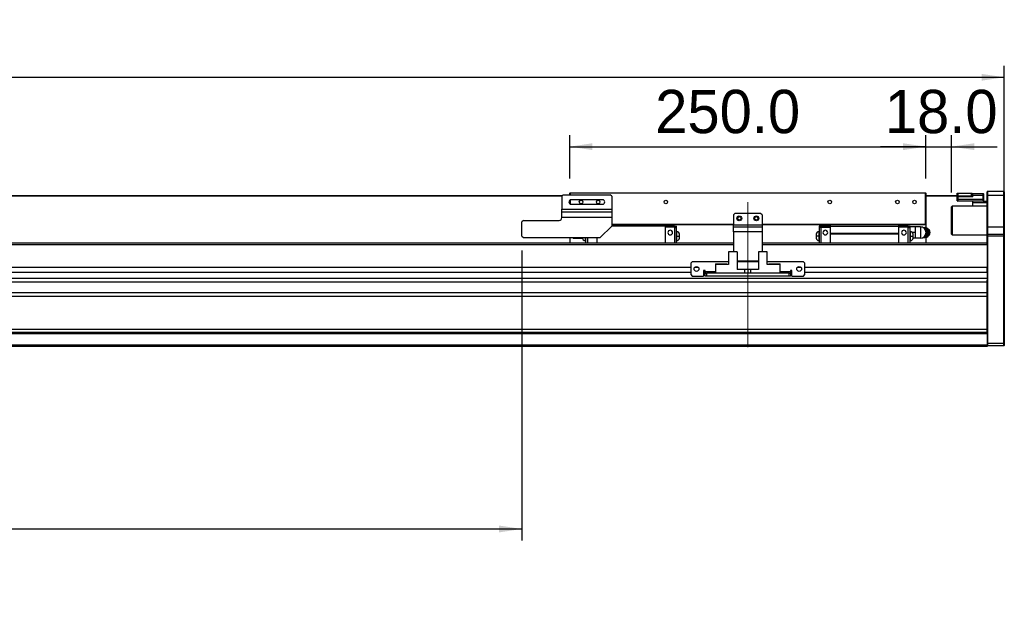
# Model space of a CAD drawing. Header units: millimetres. Extents: x 40 to 3320, y 40 to 2336.
# Tile 12 of 19: x 1844 to 2535, y 1038 to 1447. Entities that reach past the tile are written whole.
import ezdxf

# ---------------------------------------------------------------- set-up
doc = ezdxf.new("R2010")
doc.units = ezdxf.units.MM
doc.header["$LTSCALE"] = 8
doc.linetypes.add('CENTERX2', pattern=[20.32, 12.7, -2.54, 2.54, -2.54])
doc.layers.add('DIMNS', color=7, linetype='Continuous')
doc.styles.add('SLDTEXTSTYLE7', font='txt')
doc.dimstyles.new('SLDDIMSTYLE0', dxfattribs={"dimtxt": 30.4, "dimasz": 16, "dimexe": 0, "dimexo": 0.0625, "dimgap": 7.6, "dimtad": 2, "dimdec": 1, "dimrnd": 1e-09, "dimzin": 4, "dimdsep": 46, "dimtxsty": 'SLDTEXTSTYLE7', "dimsah": 1, "dimcen": 0.09, "dimadec": 0, "dimazin": 1, "dimtfac": 1, "dimtdec": 1, "dimtmove": 0, "dimatfit": 0, "dimfxl": 0, "dimfrac": 2, "dimtolj": 1, "dimtzin": 12, "dimarcsym": 0})
doc.dimstyles.new('SLDDIMSTYLE1', dxfattribs={"dimtxt": 30.4, "dimasz": 16, "dimexe": 0, "dimexo": 0.0625, "dimgap": 7.6, "dimtad": 2, "dimdec": 1, "dimrnd": 1e-09, "dimzin": 4, "dimdsep": 46, "dimtxsty": 'SLDTEXTSTYLE7', "dimsah": 1, "dimcen": 0.09, "dimadec": 0, "dimazin": 1, "dimtfac": 1, "dimtdec": 1, "dimtofl": 0, "dimtmove": 0, "dimatfit": 3, "dimfxl": 0, "dimfrac": 2, "dimtolj": 1, "dimtzin": 12, "dimarcsym": 0})

# ---------------------------------------------------------------- blocks, each defined once
blk = doc.blocks.new('_D_21')
at = {"layer": 'DIMNS'}
for p, q in [((254.87, 1304.81), (254.87, 1414.15)), ((2534.87, 1304.81), (2534.87, 1414.15)), ((254.87, 1406.15), (2534.87, 1406.15))]:
    blk.add_line(p, q, dxfattribs=at)
for points in [[(254.87, 1406.15), (270.87, 1403.75), (270.87, 1408.55)], [(2534.87, 1406.15), (2518.87, 1408.55), (2518.87, 1403.75)]]:
    blk.add_solid(points, dxfattribs=at)
at = {"layer": 'DIMNS', "insert": (1339, 1446.04), "char_height": 30.4, "attachment_point": 1, "style": 'SLDTEXTSTYLE7'}
blk.add_mtext('2280.0', dxfattribs=at)
blk = doc.blocks.new('_D_22')
at = {"layer": 'DIMNS'}
for p, q in [((2229.87, 1335.01), (2229.87, 1365.46)), ((2479.87, 1335.01), (2479.87, 1365.46)), ((2229.87, 1357.46), (2479.87, 1357.46))]:
    blk.add_line(p, q, dxfattribs=at)
for points in [[(2229.87, 1357.46), (2245.87, 1355.06), (2245.87, 1359.86)], [(2479.87, 1357.46), (2463.87, 1359.86), (2463.87, 1355.06)]]:
    blk.add_solid(points, dxfattribs=at)
at = {"layer": 'DIMNS', "insert": (2289.87, 1397.34), "char_height": 30.4, "attachment_point": 1, "style": 'SLDTEXTSTYLE7'}
blk.add_mtext('250.0', dxfattribs=at)
blk = doc.blocks.new('_D_23')
at = {"layer": 'DIMNS'}
for p, q in [((2479.87, 1335.01), (2479.87, 1365.46)), ((2497.87, 1325.31), (2497.87, 1365.46)), ((2479.87, 1357.46), (2447.87, 1357.46)), ((2479.87, 1357.46), (2497.87, 1357.46)), ((2497.87, 1357.46), (2529.87, 1357.46))]:
    blk.add_line(p, q, dxfattribs=at)
for points in [[(2479.87, 1357.46), (2463.87, 1359.86), (2463.87, 1355.06)], [(2497.87, 1357.46), (2513.87, 1355.06), (2513.87, 1359.86)]]:
    blk.add_solid(points, dxfattribs=at)
at = {"layer": 'DIMNS', "insert": (2451.03, 1397.34), "char_height": 30.4, "attachment_point": 1, "style": 'SLDTEXTSTYLE7'}
blk.add_mtext('18.0', dxfattribs=at)
blk = doc.blocks.new('_D_26')
at = {"layer": 'DIMNS'}
for p, q in [((556.37, 1287.99), (556.37, 1081.15)), ((2196.37, 1284.49), (2196.37, 1081.15)), ((556.37, 1089.15), (2196.37, 1089.15))]:
    blk.add_line(p, q, dxfattribs=at)
for points in [[(556.37, 1089.15), (572.37, 1086.75), (572.37, 1091.55)], [(2196.37, 1089.15), (2180.37, 1091.55), (2180.37, 1086.75)]]:
    blk.add_solid(points, dxfattribs=at)
at = {"layer": 'DIMNS', "char_height": 30.4, "attachment_point": 1, "style": 'SLDTEXTSTYLE7'}
for s, insert in [('Stroke T=', (1238.28, 1129.04)), ('1640.0', (1413.88, 1129.04))]:
    blk.add_mtext(s, dxfattribs=dict(at, insert=insert))

msp = doc.modelspace()

# ---------------------------------------------------------------- linework, layer by layer
at = {"color": 7, "linetype": 'Continuous', "lineweight": 25}
for p, q in [((2224.56522, 1322.8522981), (563.3652331, 1322.8522981)), ((2224.3652465, 1322.6522947), (563.3652331, 1322.6522947)), ((2225.3652336, 1323.6523042), (2224.3652465, 1322.6523021)), ((2224.3652465, 1322.6523021), (2224.3652465, 1313.6523062)), ((2225.3652336, 1323.6523042), (2258.3652259, 1323.6523042)), ((2230.1652552, 1325.1522997), (2229.8652054, 1324.8523021)), ((2230.1652552, 1324.8523021), (2229.8652054, 1324.8523021)), ((2229.8652054, 1323.6523042), (2229.8652054, 1324.8523021)), ((2229.8652054, 1317.403301), (2229.8652054, 1319.9013019)), ((2230.1652552, 1325.1522997), (2479.5652153, 1325.1522997)), ((2230.1652552, 1325.1522997), (2230.1652552, 1324.8523021)), ((2479.5652153, 1324.8523021), (2230.1652552, 1324.8523021)), ((2230.1652552, 1324.8523021), (2230.1652552, 1323.6523042)), ((2230.1652552, 1320.0910533), (2230.1652552, 1317.2135571)), ((2252.8652074, 1320.2523062), (2230.8652522, 1320.2523062)), ((2259.3652131, 1322.6523021), (2258.3652259, 1323.6523042)), ((2259.3652131, 1322.6523021), (2259.3652131, 1313.6523062)), ((2479.5652153, 1325.1522997), (2479.5652153, 1324.8523021)), ((2479.865265, 1324.8523021), (2479.5652153, 1325.1522997)), ((2479.865265, 1324.8523021), (2479.5652153, 1324.8523021)), ((2479.5652153, 1302.9523039), (2479.5652153, 1324.8523021)), ((2479.865265, 1324.8523021), (2479.865265, 1302.9523039)), ((2501.8652202, 1322.8522981), (2479.865265, 1322.8522981)), ((2502.16527, 1322.6522947), (2479.865265, 1322.6522947)), ((2501.8652202, 1322.8522981), (2501.8652202, 1324.8522947)), ((2501.8652202, 1324.8522947), (2502.365184, 1324.8522947)), ((2502.365184, 1322.8522981), (2501.8652202, 1322.8522981)), ((2501.8652202, 1322.352297), (2502.16527, 1322.6522947)), ((2501.8652202, 1322.352297), (2502.16527, 1322.352297)), ((2501.8652202, 1320.6522981), (2501.8652202, 1322.352297)), ((2501.8652202, 1319.4523001), (2501.8652202, 1320.6522981)), ((2501.8652202, 1320.6522981), (2502.16527, 1320.6522981)), ((2502.16527, 1322.352297), (2502.16527, 1322.6522947)), ((2502.16527, 1322.6522947), (2512.8652574, 1322.6522947)), ((2512.8652574, 1322.352297), (2502.16527, 1322.352297)), ((2502.16527, 1322.352297), (2502.16527, 1320.6522981)), ((2502.16527, 1320.6522981), (2502.16527, 1319.152295)), ((2502.16527, 1320.6522981), (2520.0652601, 1320.6522981)), ((2502.365184, 1324.8522947), (2502.365184, 1322.8522981)), ((2502.365184, 1324.8522947), (2511.8652107, 1324.8522947)), ((2502.365184, 1322.8522981), (2511.8652107, 1322.8522981)), ((2511.8652107, 1322.8522981), (2511.8652107, 1324.8522947)), ((2511.8652107, 1324.8522947), (2512.3651744, 1324.8522947)), ((2512.3651744, 1322.8522981), (2511.8652107, 1322.8522981)), ((2512.3651744, 1324.8522947), (2512.3651744, 1322.8522981)), ((2512.3651744, 1322.8522981), (2512.3651744, 1322.6522947)), ((2512.8652574, 1323.1522957), (2512.8652574, 1324.6522987)), ((2512.8652574, 1324.6522987), (2520.0652601, 1324.6522987)), ((2520.0652601, 1323.1522957), (2512.8652574, 1323.1522957)), ((2512.8652574, 1322.352297), (2512.8652574, 1323.1522957)), ((2520.0652601, 1323.1522957), (2520.0652601, 1324.6522987)), ((2520.3651907, 1324.3523011), (2520.0652601, 1324.6522987)), ((2520.0652601, 1320.6522981), (2520.0652601, 1323.1522957)), ((2520.3651907, 1323.1522957), (2520.0652601, 1323.1522957)), ((2520.0652601, 1319.152295), (2520.0652601, 1320.6522981)), ((2520.0652601, 1320.6522981), (2520.3651907, 1320.6522981)), ((2520.3651907, 1324.3523011), (2520.3651907, 1323.1522957)), ((2520.3651907, 1323.1522957), (2520.3651907, 1320.6522981)), ((2520.3651907, 1320.6522981), (2520.3651907, 1319.4523001)), ((2523.1651785, 1326.1522943), (2522.8652479, 1325.8522967)), ((2522.8652479, 1323.1522957), (2522.8652479, 1325.8522967)), ((2523.1651785, 1323.1522957), (2522.8652479, 1323.1522957)), ((2522.8652479, 1301.1522958), (2522.8652479, 1323.1522957)), ((2523.1651785, 1326.1522943), (2523.1651785, 1323.1522957)), ((2523.1651785, 1326.1522943), (2534.565282, 1326.1522943)), ((2523.1651785, 1323.1522957), (2523.1651785, 1301.1522958)), ((2534.565282, 1323.1522957), (2523.1651785, 1323.1522957)), ((2534.565282, 1323.1522957), (2534.565282, 1326.1522943)), ((2534.565282, 1326.1522943), (2534.8652126, 1325.8522967)), ((2534.565282, 1301.1522958), (2534.565282, 1323.1522957)), ((2534.565282, 1323.1522957), (2534.8652126, 1323.1522957)), ((2534.8652126, 1325.8522967), (2534.8652126, 1323.1522957)), ((2534.8652126, 1323.1522957), (2534.8652126, 1301.1522958)), ((2224.3652465, 1313.6523062), (2259.3652131, 1313.6523062)), ((2224.3652465, 1311.659261), (2224.3652465, 1313.6523062)), ((2230.8652522, 1317.0523042), (2252.8652074, 1317.0523042)), ((2259.3652131, 1313.6523062), (2259.3652131, 1311.659261)), ((2498.3652355, 1315.6522954), (2497.8652717, 1315.1522944)), ((2497.8652717, 1296.1523006), (2497.8652717, 1315.1522944)), ((2522.8652479, 1315.6522954), (2498.3652355, 1315.6522954)), ((2498.3652355, 1315.6522954), (2498.3652355, 1295.6522996)), ((2501.8652202, 1319.4523001), (2502.16527, 1319.152295)), ((2520.0652601, 1319.152295), (2502.16527, 1319.152295)), ((2512.8652574, 1318.1523005), (2512.8652574, 1319.152295)), ((2522.8652479, 1318.1523005), (2512.8652574, 1318.1523005)), ((2512.8652574, 1315.6522954), (2512.8652574, 1318.1523005)), ((2520.0652601, 1319.152295), (2520.3651907, 1319.4523001)), ((2520.0652601, 1319.152295), (2522.8652479, 1319.152295)), ((2224.3652465, 1311.659261), (2259.3652131, 1311.659261)), ((2224.3652465, 1307.6731706), (2224.3652465, 1311.659261)), ((2224.3652465, 1307.6731706), (2224.3652465, 1307.6523015)), ((2259.3652131, 1307.6731706), (2224.3652465, 1307.6731706)), ((2259.3652131, 1311.659261), (2259.3652131, 1307.6731706)), ((2259.3652131, 1307.6731706), (2259.3652131, 1301.6523043)), ((2345.8652021, 1310.6523002), (2344.865215, 1309.6523056)), ((2344.865215, 1309.6523056), (2344.865215, 1302.6523063)), ((2363.8652088, 1310.6523002), (2345.8652021, 1310.6523002)), ((2364.8652555, 1309.6523056), (2363.8652088, 1310.6523002)), ((2364.8652555, 1309.6523056), (2364.8652555, 1302.6523063)), ((2197.3652364, 1305.6523049), (2196.3652493, 1304.6523029)), ((2196.3652493, 1294.652305), (2196.3652493, 1304.6523029)), ((2197.3652364, 1305.6523049), (2222.3652126, 1305.6523049)), ((2251.3652565, 1293.652303), (2259.3652131, 1301.6523043)), ((2259.3652131, 1302.9523039), (2344.865215, 1302.9523039)), ((2344.865215, 1302.6523063), (2259.3652131, 1302.6523063)), ((2296.8652369, 1301.6523043), (2259.3652131, 1301.6523043)), ((2296.8652369, 1302.6523063), (2296.8652369, 1301.6523043)), ((2303.3652426, 1301.8523002), (2296.8652369, 1301.8523002)), ((2296.8652369, 1301.6523043), (2296.8652369, 1289.6523023)), ((2303.3652426, 1300.9023065), (2296.8652369, 1300.9023065)), ((2303.3652426, 1301.8523002), (2303.3652426, 1300.9023065)), ((2303.3652426, 1301.752306), (2304.8652531, 1301.752306)), ((2303.3652426, 1300.9023065), (2303.3652426, 1289.6523023)), ((2303.3652426, 1300.8123035), (2304.8652531, 1300.8123035)), ((2304.8652531, 1300.8123035), (2304.8652531, 1301.752306)), ((2304.8652531, 1289.6523023), (2304.8652531, 1300.8123035)), ((2344.865215, 1302.6523063), (2364.8652555, 1302.6523063)), ((2344.865215, 1301.1523033), (2344.865215, 1302.6523063)), ((2344.865215, 1297.6523036), (2344.865215, 1301.1523033)), ((2344.865215, 1301.1523033), (2364.8652555, 1301.1523033)), ((2364.8652555, 1302.9523039), (2479.5652153, 1302.9523039)), ((2364.8652555, 1302.6523063), (2364.8652555, 1301.1523033)), ((2479.5652153, 1302.6523063), (2364.8652555, 1302.6523063)), ((2364.8652555, 1301.1523033), (2364.8652555, 1297.6523036)), ((2406.3652279, 1301.752306), (2404.8652174, 1301.752306)), ((2404.8652174, 1301.752306), (2404.8652174, 1300.8123035)), ((2406.3652279, 1300.8123035), (2404.8652174, 1300.8123035)), ((2404.8652174, 1300.8123035), (2404.8652174, 1289.6523023)), ((2406.3652279, 1300.9023065), (2406.3652279, 1301.8523002)), ((2406.3652279, 1301.8523002), (2412.8652336, 1301.8523002)), ((2406.3652279, 1289.6523023), (2406.3652279, 1300.9023065)), ((2406.3652279, 1300.9023065), (2412.8652336, 1300.9023065)), ((2412.8652336, 1301.6523043), (2412.8652336, 1302.6523063)), ((2412.8652336, 1296.6523016), (2412.8652336, 1301.6523043)), ((2412.8652336, 1301.6523043), (2460.8652116, 1301.6523043)), ((2460.8652116, 1301.6523043), (2460.8652116, 1302.6523063)), ((2467.3652174, 1301.8523002), (2460.8652116, 1301.8523002)), ((2460.8652116, 1296.6523016), (2460.8652116, 1301.6523043)), ((2467.3652174, 1300.9023065), (2460.8652116, 1300.9023065)), ((2467.3652174, 1300.9023065), (2467.3652174, 1301.8523002)), ((2467.3652174, 1301.752306), (2468.8652279, 1301.752306)), ((2467.3652174, 1289.6523023), (2467.3652174, 1300.9023065)), ((2467.3652174, 1300.8123035), (2468.8652279, 1300.8123035)), ((2468.8652279, 1300.8123035), (2468.8652279, 1301.752306)), ((2472.1993925, 1301.1523033), (2468.8652279, 1301.1523033)), ((2468.8652279, 1289.6523023), (2468.8652279, 1300.8123035)), ((2472.1993925, 1301.1523033), (2472.3652126, 1299.1523067)), ((2472.3652126, 1299.1523067), (2472.1993925, 1297.1523026)), ((2472.3652126, 1301.1523033), (2472.3652126, 1299.1523067)), ((2472.3652126, 1299.1523067), (2472.3652126, 1295.152306)), ((2475.9652139, 1301.1523033), (2472.5402118, 1301.1523033)), ((2477.7683736, 1300.6523022), (2479.0241243, 1300.6523022)), ((2479.0241243, 1300.6523022), (2479.8974516, 1298.9023024)), ((2479.7312738, 1300.6523022), (2479.0241243, 1300.6523022)), ((2479.5652153, 1302.9523039), (2479.5652153, 1302.6523063)), ((2479.865265, 1302.9523039), (2479.5652153, 1302.6523063)), ((2479.865265, 1302.9523039), (2479.5652153, 1302.9523039)), ((2480.7179691, 1298.9023024), (2479.7312738, 1300.6523022)), ((2479.865265, 1302.9523039), (2479.865265, 1300.4146883)), ((2482.2600605, 1298.7825194), (2481.6772462, 1299.4399885)), ((2523.1651785, 1301.1522958), (2522.8652479, 1301.1522958)), ((2522.8652479, 1295.8522955), (2522.8652479, 1301.1522958)), ((2523.1651785, 1301.1522958), (2523.1651785, 1296.1523006)), ((2523.1651785, 1301.1522958), (2534.565282, 1301.1522958)), ((2534.565282, 1296.1523006), (2534.565282, 1301.1522958)), ((2534.8652126, 1301.1522958), (2534.565282, 1301.1522958)), ((2534.8652126, 1301.1522958), (2534.8652126, 1295.8522955)), ((2196.3652493, 1294.652305), (2197.3652364, 1293.652303)), ((2197.3652364, 1293.652303), (2251.3652565, 1293.652303)), ((2229.8652054, 1293.652303), (2229.8652054, 1289.6523023)), ((2233.7652566, 1293.1523019), (2237.1901991, 1293.1523019)), ((2237.3651983, 1293.1523019), (2237.3651983, 1293.652303)), ((2237.5310184, 1293.1523019), (2237.4895932, 1293.652303)), ((2237.5310184, 1293.1523019), (2238.8711692, 1293.1523019)), ((2238.8652088, 1293.652303), (2238.8652088, 1293.3023045)), ((2240.8652426, 1293.652303), (2240.8652426, 1289.6523023)), ((2242.3652531, 1293.652303), (2242.3652531, 1289.6523023)), ((2248.8651992, 1293.652303), (2248.8651992, 1289.6523023)), ((2304.9652101, 1297.9023004), (2304.8652531, 1297.9023004)), ((2304.8652531, 1294.652305), (2304.9652101, 1294.652305)), ((2306.8652274, 1294.652305), (2306.8652274, 1296.0023055)), ((2306.8652274, 1293.3023045), (2306.8652274, 1294.652305)), ((2364.8652555, 1297.6523036), (2344.865215, 1297.6523036)), ((2344.865215, 1297.6523036), (2344.865215, 1283.5523034)), ((2364.8652555, 1297.6523036), (2364.8652555, 1283.5523034)), ((2402.8652431, 1296.0023055), (2402.8652431, 1294.652305)), ((2402.8652431, 1294.652305), (2402.8652431, 1293.3023045)), ((2404.8652174, 1297.9023004), (2404.7652008, 1297.9023004)), ((2404.8652174, 1294.652305), (2404.7652008, 1294.652305)), ((2412.8652336, 1296.2523023), (2412.8652336, 1296.6523016)), ((2412.8652336, 1296.6523016), (2460.8652116, 1296.6523016)), ((2412.8652336, 1296.2523023), (2460.8652116, 1296.2523023)), ((2412.8652336, 1289.6523023), (2412.8652336, 1296.2523023)), ((2460.8652116, 1296.2523023), (2460.8652116, 1296.6523016)), ((2460.8652116, 1289.6523023), (2460.8652116, 1296.2523023)), ((2468.9652444, 1297.9023004), (2468.8652279, 1297.9023004)), ((2468.8652279, 1294.652305), (2468.9652444, 1294.652305)), ((2472.1993925, 1297.1523026), (2470.4776527, 1297.1523026)), ((2472.1993925, 1293.1523019), (2470.8592416, 1293.1523019)), ((2470.8652021, 1294.652305), (2470.8652021, 1296.0023055)), ((2470.8652021, 1293.3023045), (2470.8652021, 1294.652305)), ((2472.1993925, 1297.1523026), (2472.3652126, 1295.152306)), ((2472.3652126, 1295.152306), (2472.1993925, 1293.1523019)), ((2472.3652126, 1295.152306), (2472.3652126, 1293.1523019)), ((2475.9652139, 1293.1523019), (2472.5402118, 1293.1523019)), ((2477.8908016, 1293.652303), (2479.0241243, 1293.652303)), ((2479.8974516, 1295.4023028), (2479.0241243, 1293.652303)), ((2479.7312738, 1293.652303), (2479.0241243, 1293.652303)), ((2479.7312738, 1293.652303), (2480.7179691, 1295.4023028)), ((2479.865265, 1293.8899169), (2479.865265, 1289.6523023)), ((2479.8974516, 1298.9023024), (2480.8841468, 1297.1523026)), ((2480.8841468, 1297.1523026), (2479.8974516, 1295.4023028)), ((2481.5912964, 1297.1523026), (2480.7179691, 1298.9023024)), ((2480.7179691, 1295.4023028), (2481.5912964, 1297.1523026)), ((2481.5912964, 1297.1523026), (2480.8841468, 1297.1523026)), ((2481.6772462, 1294.8646167), (2482.2600605, 1295.5220858)), ((2482.865286, 1297.1523026), (2482.526374, 1297.1523026)), ((2497.8652717, 1296.1523006), (2498.3652355, 1295.6522996)), ((2498.3652355, 1295.6522996), (2522.8652479, 1295.6522996)), ((2523.1651785, 1296.1523006), (2522.8652479, 1295.8522955)), ((2522.8652479, 1294.6522975), (2522.8652479, 1295.8522955)), ((2522.8652479, 1289.3664459), (2522.8652479, 1294.6522975)), ((2523.1651785, 1294.6522975), (2522.8652479, 1294.6522975)), ((2523.1651785, 1296.1523006), (2523.1651785, 1294.6522975)), ((2523.1651785, 1296.1523006), (2534.565282, 1296.1523006)), ((2523.1651785, 1294.6522975), (2523.1651785, 1219.652298)), ((2534.565282, 1294.6522975), (2523.1651785, 1294.6522975)), ((2534.565282, 1294.6522975), (2534.565282, 1296.1523006)), ((2534.8652126, 1295.8522955), (2534.565282, 1296.1523006)), ((2534.565282, 1219.652298), (2534.565282, 1294.6522975)), ((2534.8652126, 1294.6522975), (2534.565282, 1294.6522975)), ((2534.8652126, 1295.8522955), (2534.8652126, 1294.6522975)), ((2534.8652126, 1294.6522975), (2534.8652126, 1219.7765621)), ((2344.865215, 1289.6523023), (444.8652388, 1289.6523023)), ((2229.8652054, 1289.653554), (574.8652341, 1289.653554)), ((2240.765226, 1291.4023021), (2240.8652426, 1291.4023021)), ((2304.8652531, 1291.4023021), (2304.9652101, 1291.4023021)), ((2522.8652479, 1289.6523023), (2364.8652555, 1289.6523023)), ((2404.7652008, 1291.4023021), (2404.8652174, 1291.4023021)), ((2468.8652279, 1291.4023021), (2468.9652444, 1291.4023021)), ((2522.8652479, 1289.653554), (2479.865265, 1289.653554)), ((2522.8652479, 1289.3664459), (2522.8652479, 1288.6523003)), ((2522.8652479, 1288.6523003), (2522.8652479, 1272.6491908)), ((2341.3652302, 1283.5523034), (2341.3652302, 1274.6523017)), ((2347.3652126, 1283.5523034), (2341.3652302, 1283.5523034)), ((2347.3652126, 1283.5523034), (2347.3652126, 1271.1523021)), ((2362.3651983, 1283.5523034), (2362.3651983, 1271.1523021)), ((2368.3652403, 1283.5523034), (2362.3651983, 1283.5523034)), ((2368.3652403, 1274.6523017), (2368.3652403, 1283.5523034)), ((2314.8652436, 1272.6491908), (474.8652102, 1272.6491908)), ((2315.8652307, 1276.652302), (2314.8652436, 1275.6523037)), ((2314.8652436, 1275.6523037), (2314.8652436, 1267.6523024)), ((2341.3652302, 1276.652302), (2315.8652307, 1276.652302)), ((2320.2422382, 1272.6491908), (2317.4882056, 1272.6491908)), ((2332.1652533, 1275.1523027), (2339.9652363, 1275.1523027)), ((2332.1652533, 1275.1523027), (2332.1652533, 1274.6523017)), ((2332.1652533, 1274.6523017), (2332.1652533, 1268.6523044)), ((2341.3652302, 1274.6523017), (2332.1652533, 1274.6523017)), ((2340.4652001, 1274.6523017), (2339.9652363, 1275.1523027)), ((2362.3651983, 1277.152303), (2347.3652126, 1277.152303)), ((2362.3651983, 1276.652302), (2347.3652126, 1276.652302)), ((2393.8652398, 1276.652302), (2368.3652403, 1276.652302)), ((2377.5652172, 1274.6523017), (2368.3652403, 1274.6523017)), ((2369.7652341, 1275.1523027), (2369.2652108, 1274.6523017)), ((2369.7652341, 1275.1523027), (2377.5652172, 1275.1523027)), ((2377.5652172, 1274.6523017), (2377.5652172, 1275.1523027)), ((2377.5652172, 1268.6523044), (2377.5652172, 1274.6523017)), ((2392.2422649, 1272.6491908), (2389.4881727, 1272.6491908)), ((2394.8652269, 1275.6523037), (2393.8652398, 1276.652302)), ((2394.8652269, 1267.6523024), (2394.8652269, 1275.6523037)), ((2522.8652479, 1272.6491908), (2394.8652269, 1272.6491908)), ((2522.8652479, 1269.2491928), (2522.8652479, 1272.6491908)), ((2522.8652479, 1264.9884516), (266.8652059, 1264.9884516)), ((2314.8652436, 1269.2491928), (474.8652102, 1269.2491928)), ((2314.8652436, 1267.6523024), (2315.8652307, 1266.6523041)), ((2315.8652307, 1266.6523041), (2323.8652469, 1266.6523041)), ((2324.8652341, 1270.6523048), (2323.8652469, 1270.6523048)), ((2323.8652469, 1270.6523048), (2323.8652469, 1266.6523041)), ((2324.8652341, 1269.2491928), (2323.8652469, 1269.2491928)), ((2324.8652341, 1269.6523028), (2324.8652341, 1270.6523048)), ((2324.8652341, 1269.6523028), (2324.8652341, 1268.6523044)), ((2324.8652341, 1266.6523041), (2324.8652341, 1268.6523044)), ((2324.8652341, 1268.6523044), (2325.8652212, 1268.6523044)), ((2325.8652212, 1266.6523041), (2324.8652341, 1266.6523041)), ((2325.8652212, 1268.6523044), (2325.8652212, 1266.6523041)), ((2383.8652493, 1268.6523044), (2325.8652212, 1268.6523044)), ((2383.8652493, 1266.6523041), (2325.8652212, 1266.6523041)), ((2352.8652312, 1271.1523021), (2347.3652126, 1271.1523021)), ((2352.8652312, 1268.6523044), (2352.8652312, 1271.1523021)), ((2354.8652054, 1271.1523021), (2352.8652312, 1271.1523021)), ((2354.8652054, 1271.1523021), (2354.8652054, 1268.6523044)), ((2356.8652393, 1271.1523021), (2354.8652054, 1271.1523021)), ((2356.8652393, 1271.1523021), (2356.8652393, 1268.6523044)), ((2362.3651983, 1271.1523021), (2356.8652393, 1271.1523021)), ((2383.8652493, 1266.6523041), (2383.8652493, 1268.6523044)), ((2383.8652493, 1268.6523044), (2384.8652364, 1268.6523044)), ((2384.8652364, 1266.6523041), (2383.8652493, 1266.6523041)), ((2385.8652236, 1270.6523048), (2384.8652364, 1270.6523048)), ((2384.8652364, 1270.6523048), (2384.8652364, 1269.6523028)), ((2384.8652364, 1268.6523044), (2384.8652364, 1269.6523028)), ((2385.8652236, 1269.2491928), (2384.8652364, 1269.2491928)), ((2384.8652364, 1268.6523044), (2384.8652364, 1266.6523041)), ((2385.8652236, 1266.6523041), (2385.8652236, 1270.6523048)), ((2385.8652236, 1266.6523041), (2393.8652398, 1266.6523041)), ((2393.8652398, 1266.6523041), (2394.8652269, 1267.6523024)), ((2522.8652479, 1269.2491928), (2394.8652269, 1269.2491928)), ((2522.8652479, 1269.2491928), (2522.8652479, 1264.9884516)), ((2522.8652479, 1264.9884516), (2522.8652479, 1263.6807816)), ((2522.8652479, 1262.3903746), (266.8652059, 1262.3903746)), ((2522.8652479, 1226.4522979), (2522.8652479, 1263.6807816)), ((2522.8652479, 1254.8848199), (266.8652059, 1254.8848199)), ((2522.8652479, 1252.2867465), (266.8652059, 1252.2867465)), ((2522.8652479, 1229.152298), (266.8652059, 1229.152298)), ((2522.8652479, 1227.1522976), (266.8652059, 1227.1522976)), ((2522.8652479, 1226.1522984), (266.8652059, 1226.1522984)), ((2522.8652479, 1226.4522979), (2522.8652479, 1226.1522984)), ((2522.8652479, 1226.1522984), (2522.8652479, 1218.152298)), ((2522.8652479, 1218.152298), (266.8652059, 1218.152298)), ((2522.8652479, 1217.1522979), (266.8652059, 1217.1522979)), ((2522.8652479, 1219.7765621), (2523.1651785, 1219.652298)), ((2522.8652479, 1218.152298), (2522.8652479, 1217.1522979)), ((2522.8652479, 1217.952298), (2523.1651785, 1217.652298)), ((2523.1651785, 1219.652298), (2523.1651785, 1217.652298)), ((2523.1651785, 1219.652298), (2534.565282, 1219.652298)), ((2534.565282, 1217.652298), (2523.1651785, 1217.652298)), ((2534.8652126, 1219.7765621), (2534.565282, 1219.652298)), ((2534.565282, 1217.652298), (2534.565282, 1219.652298)), ((2534.8652126, 1217.952298), (2534.565282, 1217.652298)), ((2534.8652126, 1219.7765621), (2534.8652126, 1217.952298))]:
    msp.add_line(p, q, dxfattribs=at)
at = {"color": 8, "linetype": 'Continuous', "lineweight": 25}
for p, q in [((2240.765226, 1293.652303), (2240.765226, 1291.4023021)), ((2304.9652101, 1294.652305), (2304.9652101, 1297.9023004)), ((2304.9652101, 1291.4023021), (2304.9652101, 1294.652305)), ((2404.7652008, 1297.9023004), (2404.7652008, 1294.652305)), ((2404.7652008, 1294.652305), (2404.7652008, 1291.4023021)), ((2468.9652444, 1294.652305), (2468.9652444, 1297.9023004)), ((2468.9652444, 1291.4023021), (2468.9652444, 1294.652305)), ((2344.865215, 1288.6523003), (444.8652388, 1288.6523003)), ((2522.8652479, 1288.6523003), (2364.8652555, 1288.6523003)), ((2332.1652533, 1269.6523028), (2324.8652341, 1269.6523028)), ((2384.8652364, 1269.6523028), (2377.5652172, 1269.6523028))]:
    msp.add_line(p, q, dxfattribs=at)
at = {"color": 7, "linetype": 'Continuous', "lineweight": 25, "flags": 128}
for points in [[(2231.8287613, 1293.652303), (2232.5309636, 1293.3474923), (2233.7671639, 1293.1523019)], [(2482.865286, 1297.1523026), (2482.7005388, 1298.05161), (2482.2600605, 1298.7825194)], [(2482.2600605, 1295.5220858), (2482.7005388, 1296.2529952), (2482.865286, 1297.1523026)]]:
    msp.add_lwpolyline(points, dxfattribs=at)
at = {"color": 7, "linetype": 'Continuous', "lineweight": 25}
for centre, radius in [((2237.8652269, 1318.652303), 1.25), ((2249.8652269, 1318.652303), 1.25), ((2297.3652269, 1318.652303), 1.25), ((2412.3652269, 1318.652303), 1.25), ((2459.8652269, 1318.652303), 1.25), ((2471.8652269, 1318.652303), 1.25), ((2348.8652269, 1307.152303), 1.7), ((2348.8652269, 1307.152303), 1.25), ((2360.8652269, 1307.152303), 1.7), ((2360.8652269, 1307.152303), 1.25), ((2318.8652269, 1271.652303), 1.7), ((2390.8652269, 1271.652303), 1.7)]:
    msp.add_circle(centre, radius, dxfattribs=at)
for centre, radius, start, end in [((2230.8652269, 1318.652303), 1.6, 90, 270), ((2252.8652269, 1318.652303), 1.6, 270, 90), ((2222.3652269, 1307.652303), 2, 270, 0), ((2475.9652269, 1297.152303), 4, 0, 90.0182461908), ((2476.965209, 1297.3826958), 3.3026127, 27.395017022, 66.388637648), ((2478.6105548, 1297.1948045), 3.0559005, 359.2030971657, 56.4128331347), ((2479.2596007, 1297.2374012), 3.2678816, 358.5077972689, 68.8661750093), ((2240.7652269, 1293.302303), 1.9, 180, 270), ((2300.4652269, 1297.152303), 1.65, 0, 180), ((2300.4652269, 1297.152303), 1.65, 180, 0), ((2304.9652269, 1296.002303), 1.9, 0, 90), ((2304.9652269, 1293.302303), 1.9, 270, 360), ((2404.7652269, 1296.002303), 1.9, 90, 180), ((2404.7652269, 1293.302303), 1.9, 180, 270), ((2409.2652269, 1297.152303), 1.65, 0, 180), ((2409.2652269, 1297.152303), 1.65, 180, 0), ((2464.4652269, 1297.152303), 1.65, 0, 180), ((2464.4652269, 1297.152303), 1.65, 180, 0), ((2468.9652269, 1296.002303), 1.9, 0, 90), ((2468.9652269, 1293.302303), 1.9, 270, 360), ((2475.9652269, 1297.152303), 4, 270.0281472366, 0), ((2476.9649441, 1296.9221924), 3.3029781, 293.6136063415, 332.6027389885), ((2476.5724331, 1297.1523026), 3.7574256, 332.2415930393, 27.7584069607), ((2478.6568354, 1297.0858174), 3.0100587, 302.5676062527, 1.2656332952), ((2479.2601197, 1297.0670217), 3.2673675, 291.0401759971, 1.4956359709)]:
    msp.add_arc(centre, radius, start, end, dxfattribs=at)
for points, knots in [([(2475.9652139, 1301.1523033), (2475.9652139, 1301.0921765), (2475.9652139, 1300.971923), (2475.9652139, 1300.0469268), (2475.9652139, 1298.724749), (2475.9652139, 1297.1523026), (2475.9652139, 1295.5798562), (2475.9652139, 1294.2576784), (2475.9652139, 1293.3326822), (2475.9652139, 1293.2124287), (2475.9652139, 1293.1523019)], [0, 0, 0, 0, 0.1249999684, 0.2500000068, 0.3749997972, 0.5, 0.6250002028, 0.7499999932, 0.8750000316, 1, 1, 1, 1]), ([(2480.4442646, 1300.2758095), (2480.4310524, 1300.2831033), (2480.2578295, 1300.3787308), (2480.053765, 1300.3836113), (2479.865265, 1300.3881196)], [0, 0, 0, 0, 0.0762725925, 1, 1, 1, 1]), ([(2304.9652101, 1294.652305), (2305.2042288, 1294.652305), (2305.5719182, 1294.652305), (2306.0142933, 1294.652305), (2306.31869, 1294.652305), (2306.563879, 1294.652305), (2306.800816, 1294.652305), (2306.8398518, 1294.652305), (2306.8652274, 1294.652305)], [0, 0, 0, 0, 0.2394614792, 0.3683707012, 0.5000098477, 0.6316426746, 0.7605463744, 1, 1, 1, 1]), ([(2404.7652008, 1294.652305), (2404.5261729, 1294.652305), (2404.1585048, 1294.652305), (2403.7162115, 1294.652305), (2403.4117804, 1294.652305), (2403.1665941, 1294.652305), (2402.9296533, 1294.652305), (2402.8906182, 1294.652305), (2402.8652431, 1294.652305)], [0, 0, 0, 0, 0.2394662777, 0.3683424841, 0.4999998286, 0.6316352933, 0.7605415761, 1, 1, 1, 1]), ([(2468.9652444, 1294.652305), (2469.2042723, 1294.652305), (2469.5719404, 1294.652305), (2470.0142337, 1294.652305), (2470.3186649, 1294.652305), (2470.5638512, 1294.652305), (2470.800792, 1294.652305), (2470.839827, 1294.652305), (2470.8652021, 1294.652305)], [0, 0, 0, 0, 0.2394662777, 0.3683424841, 0.4999998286, 0.6316352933, 0.7605415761, 1, 1, 1, 1]), ([(2479.865265, 1293.9129019), (2479.9982226, 1293.9156575), (2480.199041, 1293.9198195), (2480.3748435, 1294.0124924), (2480.434251, 1294.0438086)], [0, 0, 0, 0, 0.6620785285, 1, 1, 1, 1]), ([(2481.6661598, 1297.1523026), (2481.8601323, 1297.1523026), (2482.2480688, 1297.1523026), (2482.433607, 1297.1523026), (2482.526374, 1297.1523026)], [0, 0, 0, 0, 0.500011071, 1, 1, 1, 1])]:
    msp.add_open_spline(points, degree=3, knots=knots, dxfattribs=at)
at = {"color": 8, "linetype": 'Continuous', "lineweight": 25}
msp.add_open_spline([(2233.7652566, 1293.1523019), (2233.7652566, 1293.1756306), (2233.7652566, 1293.222288), (2233.7652566, 1293.4239044), (2233.7652566, 1293.6227136), (2233.7652566, 1293.652303)], degree=3, knots=[0, 0, 0, 0, 0.4597996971, 0.9196002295, 1, 1, 1, 1], dxfattribs=at)
at = {"layer": 'DIMNS', "linetype": 'CENTERX2', "lineweight": 18}
msp.add_line((2354.8652269, 1216.852303), (2354.8652269, 1326.452303), dxfattribs=at)

# ---------------------------------------------------------------- dimensions: what is measured, and where the dimension line sits
at = {"layer": 'DIMNS'}
for base, p1, p2, dimstyle, picture, middle in [((2534.8652269, 1406.152298), (254.8652269, 1294.652298), (2534.8652269, 1294.652298), 'SLDDIMSTYLE1', '_D_21', (1398.4063755, 1406.152298)), ((2479.8652269, 1357.4568877), (2229.8652269, 1324.852303), (2479.8652269, 1324.852303), 'SLDDIMSTYLE1', '_D_22', (2338.2952966, 1357.4568877)), ((2497.8652269, 1357.4568877), (2479.8652269, 1324.852303), (2497.8652269, 1315.152298), 'SLDDIMSTYLE0', '_D_23', (2488.481208, 1357.4568877))]:
    dim = msp.add_linear_dim(base=base, p1=p1, p2=p2, angle=0, dimstyle=dimstyle, dxfattribs=at)
    dim.commit()
    dim.dimension.update_dxf_attribs({"geometry": picture, "text_midpoint": middle, "dimtype": 160})
dim = msp.add_linear_dim(base=(2196.3652269, 1089.152298), p1=(556.3652269, 1298.152303), p2=(2196.3652269, 1294.652303), text='Stroke T=<>', dimstyle='SLDDIMSTYLE1', dxfattribs=at)
dim.commit()
dim.dimension.update_dxf_attribs({"geometry": '_D_26', "text_midpoint": (1385.4848452, 1089.152298), "dimtype": 160})

doc.saveas('drawing.dxf')
